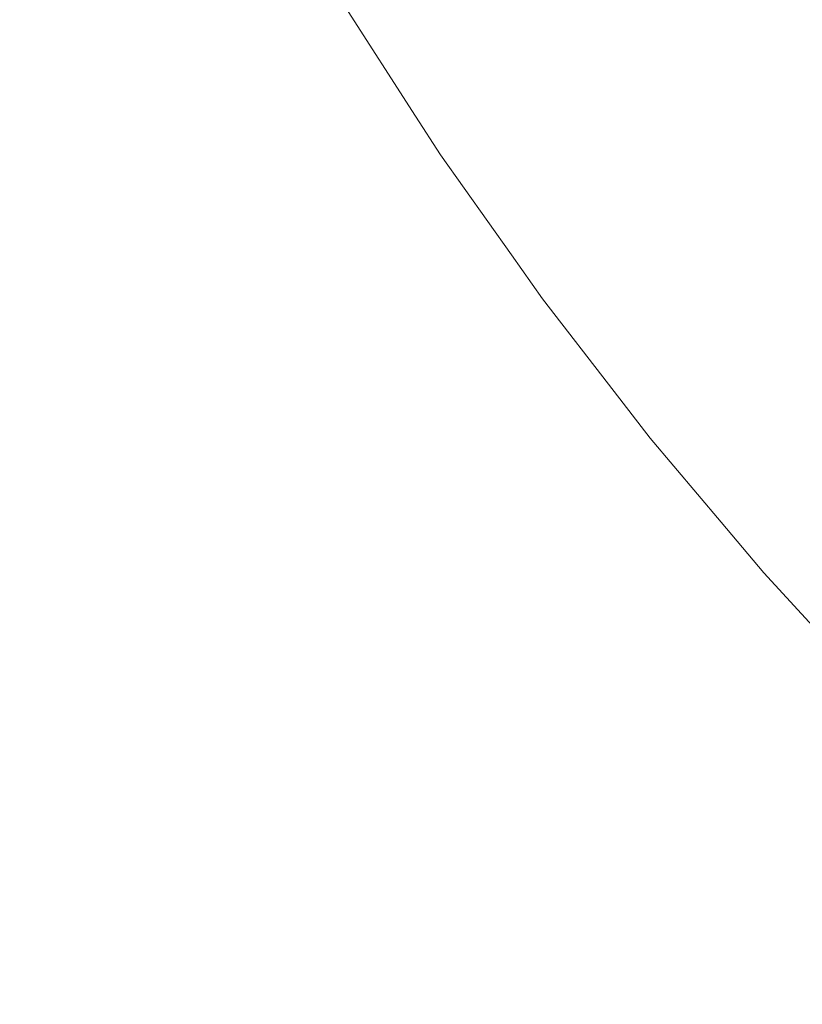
# Model space of a CAD drawing. Header units: centimetres. Extents: x -26 to 27.3, y -25.3 to -23.5.
# Tile 68 of 200: x -8.0766 to -8.0389, y -24.9128 to -24.8654. Entities that reach past the tile are written whole.
import ezdxf

# ---------------------------------------------------------------- set-up
doc = ezdxf.new("R2010")
doc.units = ezdxf.units.CM
doc.header["$LTSCALE"] = 2.54
doc.layers.add('Lucido design-1', color=7, linetype='Continuous')

# ---------------------------------------------------------------- blocks, each defined once
blk = doc.blocks.new('Gruppo-4-1')
at = {"color": 7, "linetype": 'Continuous', "lineweight": 9}
blk.add_3dface([(-25.890647, -23.559888, -349.282667), (-25.890647, -25.159888, -349.282667), (27.209353, -25.159888, -349.282667), (27.209353, -23.559888, -349.282667)], dxfattribs=at)
for points, invisible_edges in [([(-8.063003, -24.866012, -350.004477), (-8.067351, -24.858601, -350.004477), (-8.066656, -24.858213, -350.000543), (-8.062324, -24.865594, -350.000543)], 15), ([(-8.062324, -24.865594, -350.000543), (-8.066656, -24.858213, -350.000543), (-8.0661, -24.857902, -349.996586), (-8.061782, -24.86526, -349.996586)], 15), ([(-8.063816, -24.866512, -350.00838), (-8.068185, -24.859067, -350.00838), (-8.067351, -24.858601, -350.004477), (-8.063003, -24.866012, -350.004477)], 15), ([(-8.047927, -24.866191, -349.738739), (-8.052297, -24.85942, -349.738739), (-8.050691, -24.858431, -349.735076), (-8.046365, -24.865135, -349.735076)], 15), ([(-8.064763, -24.867096, -350.012247), (-8.069157, -24.859609, -350.012247), (-8.068185, -24.859067, -350.00838), (-8.063816, -24.866512, -350.00838)], 15), ([(-8.065844, -24.867761, -350.01607), (-8.070264, -24.860228, -350.01607), (-8.069157, -24.859609, -350.012247), (-8.064763, -24.867096, -350.012247)], 15), ([(-8.049362, -24.867161, -349.742473), (-8.053772, -24.860328, -349.742473), (-8.052297, -24.85942, -349.738739), (-8.047927, -24.866191, -349.738739)], 15), ([(-8.036491, -24.867754, -349.724578), (-8.040937, -24.861467, -349.724578), (-8.038891, -24.860083, -349.721263), (-8.034505, -24.866285, -349.721263)], 15), ([(-8.067056, -24.868507, -350.019843), (-8.071507, -24.860922, -350.019843), (-8.070264, -24.860228, -350.01607), (-8.065844, -24.867761, -350.01607)], 15), ([(-8.050667, -24.868043, -349.746272), (-8.055113, -24.861154, -349.746272), (-8.053772, -24.860328, -349.742473), (-8.049362, -24.867161, -349.742473)], 15), ([(-8.068398, -24.869334, -350.02356), (-8.072883, -24.861691, -350.02356), (-8.071507, -24.860922, -350.019843), (-8.067056, -24.868507, -350.019843)], 15), ([(-8.051841, -24.868836, -349.75013), (-8.056319, -24.861897, -349.75013), (-8.055113, -24.861154, -349.746272), (-8.050667, -24.868043, -349.746272)], 15), ([(-8.038364, -24.869139, -349.727989), (-8.042867, -24.862771, -349.727989), (-8.040937, -24.861467, -349.724578), (-8.036491, -24.867754, -349.724578)], 15), ([(-8.069869, -24.870239, -350.027215), (-8.074391, -24.862534, -350.027215), (-8.072883, -24.861691, -350.02356), (-8.068398, -24.869334, -350.02356)], 15), ([(-8.052881, -24.869539, -349.754038), (-8.057389, -24.862555, -349.754038), (-8.056319, -24.861897, -349.75013), (-8.051841, -24.868836, -349.75013)], 15), ([(-8.071466, -24.871223, -350.030801), (-8.076029, -24.863448, -350.030801), (-8.074391, -24.862534, -350.027215), (-8.069869, -24.870239, -350.027215)], 15), ([(-8.053787, -24.870152, -349.757992), (-8.05832, -24.863128, -349.757992), (-8.057389, -24.862555, -349.754038), (-8.052881, -24.869539, -349.754038)], 15), ([(-8.04012, -24.870438, -349.731491), (-8.044678, -24.863994, -349.731491), (-8.042867, -24.862771, -349.727989), (-8.038364, -24.869139, -349.727989)], 15), ([(-8.054557, -24.870672, -349.761983), (-8.059112, -24.863616, -349.761983), (-8.05832, -24.863128, -349.757992), (-8.053787, -24.870152, -349.757992)], 15), ([(-8.073188, -24.872283, -350.034311), (-8.077793, -24.864434, -350.034311), (-8.076029, -24.863448, -350.030801), (-8.071466, -24.871223, -350.030801)], 15), ([(-8.055191, -24.8711, -349.766006), (-8.059763, -24.864017, -349.766006), (-8.059112, -24.863616, -349.761983), (-8.054557, -24.870672, -349.761983)], 15), ([(-8.056046, -24.871678, -349.774117), (-8.060641, -24.864557, -349.774117), (-8.060273, -24.864331, -349.770053), (-8.055687, -24.871436, -349.770053)], 15), ([(-8.055687, -24.871436, -349.770053), (-8.060273, -24.864331, -349.770053), (-8.059763, -24.864017, -349.766006), (-8.055191, -24.8711, -349.766006)], 15), ([(-8.041758, -24.871649, -349.735076), (-8.046365, -24.865135, -349.735076), (-8.044678, -24.863994, -349.731491), (-8.04012, -24.870438, -349.731491)], 15), ([(-8.07503, -24.873417, -350.037741), (-8.079683, -24.86549, -350.037741), (-8.077793, -24.864434, -350.034311), (-8.073188, -24.872283, -350.034311)], 15), ([(-8.05676, -24.872161, -349.992612), (-8.061375, -24.865009, -349.992612), (-8.061104, -24.864843, -349.988627), (-8.056496, -24.871983, -349.988627)], 15), ([(-8.056496, -24.871983, -349.988627), (-8.061104, -24.864843, -349.988627), (-8.060969, -24.86476, -349.984639), (-8.056365, -24.871894, -349.984639)], 15), ([(-8.056365, -24.871894, -349.984639), (-8.060969, -24.86476, -349.984639), (-8.060953, -24.864749, -349.982667), (-8.057553, -24.870017, -349.982667)], 11), ([(-8.060953, -24.864749, -349.782667), (-8.057553, -24.870017, -349.782667), (-8.057553, -24.870017, -349.982667), (-8.060953, -24.864749, -349.982667)], 10), ([(-8.057553, -24.870017, -349.782667), (-8.060953, -24.864749, -349.782667), (-8.060952, -24.864749, -349.782122), (-8.056348, -24.871882, -349.782122)], 14), ([(-8.056348, -24.871882, -349.782122), (-8.060952, -24.864749, -349.782122), (-8.060868, -24.864697, -349.778192), (-8.056266, -24.871827, -349.778192)], 15), ([(-8.056266, -24.871827, -349.778192), (-8.060868, -24.864697, -349.778192), (-8.060641, -24.864557, -349.774117), (-8.056046, -24.871678, -349.774117)], 15), ([(-8.057684, -24.872785, -350.000543), (-8.062324, -24.865594, -350.000543), (-8.061782, -24.86526, -349.996586), (-8.057155, -24.872428, -349.996586)], 15), ([(-8.057155, -24.872428, -349.996586), (-8.061782, -24.86526, -349.996586), (-8.061375, -24.865009, -349.992612), (-8.05676, -24.872161, -349.992612)], 15), ([(-8.043274, -24.87277, -349.738739), (-8.047927, -24.866191, -349.738739), (-8.046365, -24.865135, -349.735076), (-8.041758, -24.871649, -349.735076)], 15), ([(-8.076992, -24.874625, -350.041082), (-8.081694, -24.866613, -350.041082), (-8.079683, -24.86549, -350.037741), (-8.07503, -24.873417, -350.037741)], 15), ([(-8.058343, -24.873231, -350.004477), (-8.063003, -24.866012, -350.004477), (-8.062324, -24.865594, -350.000543), (-8.057684, -24.872785, -350.000543)], 15), ([(-8.059135, -24.873766, -350.00838), (-8.063816, -24.866512, -350.00838), (-8.063003, -24.866012, -350.004477), (-8.058343, -24.873231, -350.004477)], 15), ([(-8.044666, -24.8738, -349.742473), (-8.049362, -24.867161, -349.742473), (-8.047927, -24.866191, -349.738739), (-8.043274, -24.87277, -349.738739)], 15), ([(-8.060057, -24.874389, -350.012247), (-8.064763, -24.867096, -350.012247), (-8.063816, -24.866512, -350.00838), (-8.059135, -24.873766, -350.00838)], 15), ([(-8.061108, -24.875099, -350.01607), (-8.065844, -24.867761, -350.01607), (-8.064763, -24.867096, -350.012247), (-8.060057, -24.874389, -350.012247)], 15), ([(-8.045933, -24.874737, -349.746272), (-8.050667, -24.868043, -349.746272), (-8.049362, -24.867161, -349.742473), (-8.044666, -24.8738, -349.742473)], 15), ([(-8.062287, -24.875897, -350.019843), (-8.067056, -24.868507, -350.019843), (-8.065844, -24.867761, -350.01607), (-8.061108, -24.875099, -350.01607)], 15), ([(-8.047072, -24.875579, -349.75013), (-8.051841, -24.868836, -349.75013), (-8.050667, -24.868043, -349.746272), (-8.045933, -24.874737, -349.746272)], 15), ([(-8.063593, -24.876779, -350.02356), (-8.068398, -24.869334, -350.02356), (-8.067056, -24.868507, -350.019843), (-8.062287, -24.875897, -350.019843)], 15), ([(-8.048081, -24.876326, -349.754038), (-8.052881, -24.869539, -349.754038), (-8.051841, -24.868836, -349.75013), (-8.047072, -24.875579, -349.75013)], 15), ([(-8.065024, -24.877746, -350.027215), (-8.069869, -24.870239, -350.027215), (-8.068398, -24.869334, -350.02356), (-8.063593, -24.876779, -350.02356)], 15), ([(-8.04896, -24.876976, -349.757992), (-8.053787, -24.870152, -349.757992), (-8.052881, -24.869539, -349.754038), (-8.048081, -24.876326, -349.754038)], 15), ([(-8.035294, -24.876682, -349.731491), (-8.04012, -24.870438, -349.731491), (-8.038364, -24.869139, -349.727989), (-8.033594, -24.87531, -349.727989)], 15), ([(-8.057553, -24.870017, -349.982667), (-8.056349, -24.871883, -349.982667), (-8.056365, -24.871894, -349.984639)], 10), ([(-8.056349, -24.871883, -349.982667), (-8.057553, -24.870017, -349.982667), (-8.057553, -24.870017, -349.782667), (-8.056349, -24.871883, -349.782667)], 10), ([(-8.056348, -24.871882, -349.782122), (-8.056349, -24.871883, -349.782667), (-8.057553, -24.870017, -349.782667)], 9), ([(-8.066578, -24.878797, -350.030801), (-8.071466, -24.871223, -350.030801), (-8.069869, -24.870239, -350.027215), (-8.065024, -24.877746, -350.027215)], 15), ([(-8.049708, -24.877529, -349.761983), (-8.054557, -24.870672, -349.761983), (-8.053787, -24.870152, -349.757992), (-8.04896, -24.876976, -349.757992)], 15), ([(-8.036878, -24.877962, -349.735076), (-8.041758, -24.871649, -349.735076), (-8.04012, -24.870438, -349.731491), (-8.035294, -24.876682, -349.731491)], 15), ([(-8.050323, -24.877984, -349.766006), (-8.055191, -24.8711, -349.766006), (-8.054557, -24.870672, -349.761983), (-8.049708, -24.877529, -349.761983)], 15), ([(-8.068253, -24.879929, -350.034311), (-8.073188, -24.872283, -350.034311), (-8.071466, -24.871223, -350.030801), (-8.066578, -24.878797, -350.030801)], 15), ([(-8.051152, -24.878597, -349.774117), (-8.056046, -24.871678, -349.774117), (-8.055687, -24.871436, -349.770053), (-8.050804, -24.87834, -349.770053)], 15), ([(-8.050804, -24.87834, -349.770053), (-8.055687, -24.871436, -349.770053), (-8.055191, -24.8711, -349.766006), (-8.050323, -24.877984, -349.766006)], 15), ([(-8.051589, -24.87892, -349.988627), (-8.056496, -24.871983, -349.988627), (-8.056365, -24.871894, -349.984639), (-8.051462, -24.878826, -349.984639)], 15), ([(-8.051462, -24.878826, -349.984639), (-8.056365, -24.871894, -349.984639), (-8.056349, -24.871883, -349.982667), (-8.052944, -24.876697, -349.982667)], 11), ([(-8.052944, -24.876697, -349.782667), (-8.056349, -24.871883, -349.782667), (-8.056348, -24.871882, -349.782122), (-8.051445, -24.878814, -349.782122)], 14), ([(-8.056349, -24.871883, -349.782667), (-8.052944, -24.876697, -349.782667), (-8.052944, -24.876697, -349.982667), (-8.056349, -24.871883, -349.982667)], 10), ([(-8.051445, -24.878814, -349.782122), (-8.056348, -24.871882, -349.782122), (-8.056266, -24.871827, -349.778192), (-8.051366, -24.878755, -349.778192)], 15), ([(-8.051366, -24.878755, -349.778192), (-8.056266, -24.871827, -349.778192), (-8.056046, -24.871678, -349.774117), (-8.051152, -24.878597, -349.774117)], 15), ([(-8.038346, -24.879146, -349.738739), (-8.043274, -24.87277, -349.738739), (-8.041758, -24.871649, -349.735076), (-8.036878, -24.877962, -349.735076)], 15), ([(-8.070046, -24.881141, -350.037741), (-8.07503, -24.873417, -350.037741), (-8.073188, -24.872283, -350.034311), (-8.068253, -24.879929, -350.034311)], 15), ([(-8.052742, -24.879772, -350.000543), (-8.057684, -24.872785, -350.000543), (-8.057155, -24.872428, -349.996586), (-8.052229, -24.879393, -349.996586)], 15), ([(-8.052229, -24.879393, -349.996586), (-8.057155, -24.872428, -349.996586), (-8.05676, -24.872161, -349.992612), (-8.051845, -24.879109, -349.992612)], 15), ([(-8.051845, -24.879109, -349.992612), (-8.05676, -24.872161, -349.992612), (-8.056496, -24.871983, -349.988627), (-8.051589, -24.87892, -349.988627)], 15), ([(-8.053382, -24.880246, -350.004477), (-8.058343, -24.873231, -350.004477), (-8.057684, -24.872785, -350.000543), (-8.052742, -24.879772, -350.000543)], 15), ([(-8.039693, -24.880234, -349.742473), (-8.044666, -24.8738, -349.742473), (-8.043274, -24.87277, -349.738739), (-8.038346, -24.879146, -349.738739)], 15), ([(-8.05415, -24.880814, -350.00838), (-8.059135, -24.873766, -350.00838), (-8.058343, -24.873231, -350.004477), (-8.053382, -24.880246, -350.004477)], 15), ([(-8.071955, -24.882431, -350.041082), (-8.076992, -24.874625, -350.041082), (-8.07503, -24.873417, -350.037741), (-8.070046, -24.881141, -350.037741)], 15), ([(-8.055044, -24.881476, -350.012247), (-8.060057, -24.874389, -350.012247), (-8.059135, -24.873766, -350.00838), (-8.05415, -24.880814, -350.00838)], 15), ([(-8.040918, -24.881224, -349.746272), (-8.045933, -24.874737, -349.746272), (-8.044666, -24.8738, -349.742473), (-8.039693, -24.880234, -349.742473)], 15), ([(-8.074007, -24.883818, -350.044379), (-8.079102, -24.875924, -350.044379), (-8.076992, -24.874625, -350.041082), (-8.071955, -24.882431, -350.041082)], 15), ([(-8.056064, -24.88223, -350.01607), (-8.061108, -24.875099, -350.01607), (-8.060057, -24.874389, -350.012247), (-8.055044, -24.881476, -350.012247)], 15), ([(-8.042021, -24.882114, -349.75013), (-8.047072, -24.875579, -349.75013), (-8.045933, -24.874737, -349.746272), (-8.040918, -24.881224, -349.746272)], 15), ([(-8.057209, -24.883077, -350.019843), (-8.062287, -24.875897, -350.019843), (-8.061108, -24.875099, -350.01607), (-8.056064, -24.88223, -350.01607)], 15), ([(-8.042998, -24.882903, -349.754038), (-8.048081, -24.876326, -349.754038), (-8.047072, -24.875579, -349.75013), (-8.042021, -24.882114, -349.75013)], 15), ([(-8.07614, -24.88526, -350.047528), (-8.081294, -24.877274, -350.047528), (-8.079102, -24.875924, -350.044379), (-8.074007, -24.883818, -350.044379)], 15), ([(-8.058476, -24.884014, -350.02356), (-8.063593, -24.876779, -350.02356), (-8.062287, -24.875897, -350.019843), (-8.057209, -24.883077, -350.019843)], 15), ([(-8.052944, -24.876697, -349.982667), (-8.051446, -24.878815, -349.982667), (-8.051462, -24.878826, -349.984639)], 10), ([(-8.051446, -24.878815, -349.982667), (-8.052944, -24.876697, -349.982667), (-8.052944, -24.876697, -349.782667), (-8.051446, -24.878815, -349.782667)], 10), ([(-8.051445, -24.878814, -349.782122), (-8.051446, -24.878815, -349.782667), (-8.052944, -24.876697, -349.782667)], 9), ([(-8.043848, -24.88359, -349.757992), (-8.04896, -24.876976, -349.757992), (-8.048081, -24.876326, -349.754038), (-8.042998, -24.882903, -349.754038)], 15), ([(-8.059865, -24.885041, -350.027215), (-8.065024, -24.877746, -350.027215), (-8.063593, -24.876779, -350.02356), (-8.058476, -24.884014, -350.02356)], 15), ([(-8.044572, -24.884174, -349.761983), (-8.049708, -24.877529, -349.761983), (-8.04896, -24.876976, -349.757992), (-8.043848, -24.88359, -349.757992)], 15), ([(-8.07838, -24.886773, -350.050572), (-8.083596, -24.878691, -350.050572), (-8.081294, -24.877274, -350.047528), (-8.07614, -24.88526, -350.047528)], 15), ([(-8.045167, -24.884654, -349.766006), (-8.050323, -24.877984, -349.766006), (-8.049708, -24.877529, -349.761983), (-8.044572, -24.884174, -349.761983)], 15), ([(-8.061373, -24.886156, -350.030801), (-8.066578, -24.878797, -350.030801), (-8.065024, -24.877746, -350.027215), (-8.059865, -24.885041, -350.027215)], 15), ([(-8.045633, -24.88503, -349.770053), (-8.050804, -24.87834, -349.770053), (-8.050323, -24.877984, -349.766006), (-8.045167, -24.884654, -349.766006)], 15), ([(-8.046176, -24.885469, -349.778192), (-8.051366, -24.878755, -349.778192), (-8.051152, -24.878597, -349.774117), (-8.045969, -24.885302, -349.774117)], 15), ([(-8.045969, -24.885302, -349.774117), (-8.051152, -24.878597, -349.774117), (-8.050804, -24.87834, -349.770053), (-8.045633, -24.88503, -349.770053)], 15), ([(-8.062998, -24.887358, -350.034311), (-8.068253, -24.879929, -350.034311), (-8.066578, -24.878797, -350.030801), (-8.061373, -24.886156, -350.030801)], 15), ([(-8.04664, -24.885843, -349.992612), (-8.051845, -24.879109, -349.992612), (-8.051589, -24.87892, -349.988627), (-8.046392, -24.885644, -349.988627)], 15), ([(-8.046392, -24.885644, -349.988627), (-8.051589, -24.87892, -349.988627), (-8.051462, -24.878826, -349.984639), (-8.046269, -24.885544, -349.984639)], 15), ([(-8.046269, -24.885544, -349.984639), (-8.051462, -24.878826, -349.984639), (-8.051446, -24.878815, -349.982667), (-8.047989, -24.883287, -349.982667)], 11), ([(-8.047989, -24.883287, -349.782667), (-8.051446, -24.878815, -349.782667), (-8.051445, -24.878814, -349.782122), (-8.046253, -24.885531, -349.782122)], 14), ([(-8.051446, -24.878815, -349.782667), (-8.047989, -24.883287, -349.782667), (-8.047989, -24.883287, -349.982667), (-8.051446, -24.878815, -349.982667)], 10), ([(-8.046253, -24.885531, -349.782122), (-8.051445, -24.878814, -349.782122), (-8.051366, -24.878755, -349.778192), (-8.046176, -24.885469, -349.778192)], 15), ([(-8.047507, -24.886544, -350.000543), (-8.052742, -24.879772, -350.000543), (-8.052229, -24.879393, -349.996586), (-8.047012, -24.886144, -349.996586)], 15), ([(-8.047012, -24.886144, -349.996586), (-8.052229, -24.879393, -349.996586), (-8.051845, -24.879109, -349.992612), (-8.04664, -24.885843, -349.992612)], 15), ([(-8.034451, -24.886451, -349.742473), (-8.039693, -24.880234, -349.742473), (-8.038346, -24.879146, -349.738739), (-8.033151, -24.885307, -349.738739)], 15), ([(-8.064738, -24.888645, -350.037741), (-8.070046, -24.881141, -350.037741), (-8.068253, -24.879929, -350.034311), (-8.062998, -24.887358, -350.034311)], 15), ([(-8.048127, -24.887044, -350.004477), (-8.053382, -24.880246, -350.004477), (-8.052742, -24.879772, -350.000543), (-8.047507, -24.886544, -350.000543)], 15), ([(-8.04887, -24.887644, -350.00838), (-8.05415, -24.880814, -350.00838), (-8.053382, -24.880246, -350.004477), (-8.048127, -24.887044, -350.004477)], 15), ([(-8.035633, -24.887492, -349.746272), (-8.040918, -24.881224, -349.746272), (-8.039693, -24.880234, -349.742473), (-8.034451, -24.886451, -349.742473)], 15), ([(-8.049736, -24.888343, -350.012247), (-8.055044, -24.881476, -350.012247), (-8.05415, -24.880814, -350.00838), (-8.04887, -24.887644, -350.00838)], 15), ([(-8.06659, -24.890015, -350.041082), (-8.071955, -24.882431, -350.041082), (-8.070046, -24.881141, -350.037741), (-8.064738, -24.888645, -350.037741)], 15), ([(-8.036697, -24.888428, -349.75013), (-8.042021, -24.882114, -349.75013), (-8.040918, -24.881224, -349.746272), (-8.035633, -24.887492, -349.746272)], 15), ([(-8.050723, -24.88914, -350.01607), (-8.056064, -24.88223, -350.01607), (-8.055044, -24.881476, -350.012247), (-8.049736, -24.888343, -350.012247)], 15), ([(-8.051831, -24.890035, -350.019843), (-8.057209, -24.883077, -350.019843), (-8.056064, -24.88223, -350.01607), (-8.050723, -24.88914, -350.01607)], 15), ([(-8.03764, -24.889258, -349.754038), (-8.042998, -24.882903, -349.754038), (-8.042021, -24.882114, -349.75013), (-8.036697, -24.888428, -349.75013)], 15), ([(-8.068582, -24.891488, -350.044379), (-8.074007, -24.883818, -350.044379), (-8.071955, -24.882431, -350.041082), (-8.06659, -24.890015, -350.041082)], 15), ([(-8.053057, -24.891025, -350.02356), (-8.058476, -24.884014, -350.02356), (-8.057209, -24.883077, -350.019843), (-8.051831, -24.890035, -350.019843)], 15), ([(-8.047989, -24.883287, -349.982667), (-8.046254, -24.885532, -349.982667), (-8.046269, -24.885544, -349.984639)], 10), ([(-8.046254, -24.885532, -349.982667), (-8.047989, -24.883287, -349.982667), (-8.047989, -24.883287, -349.782667), (-8.046254, -24.885532, -349.782667)], 10), ([(-8.046253, -24.885531, -349.782122), (-8.046254, -24.885532, -349.782667), (-8.047989, -24.883287, -349.782667)], 9), ([(-8.03846, -24.88998, -349.757992), (-8.043848, -24.88359, -349.757992), (-8.042998, -24.882903, -349.754038), (-8.03764, -24.889258, -349.754038)], 15), ([(-8.070652, -24.893019, -350.047528), (-8.07614, -24.88526, -350.047528), (-8.074007, -24.883818, -350.044379), (-8.068582, -24.891488, -350.044379)], 15), ([(-8.039158, -24.890594, -349.761983), (-8.044572, -24.884174, -349.761983), (-8.043848, -24.88359, -349.757992), (-8.03846, -24.88998, -349.757992)], 15), ([(-8.054401, -24.89211, -350.027215), (-8.059865, -24.885041, -350.027215), (-8.058476, -24.884014, -350.02356), (-8.053057, -24.891025, -350.02356)], 15), ([(-8.039732, -24.8911, -349.766006), (-8.045167, -24.884654, -349.766006), (-8.044572, -24.884174, -349.761983), (-8.039158, -24.890594, -349.761983)], 15), ([(-8.040182, -24.891495, -349.770053), (-8.045633, -24.88503, -349.770053), (-8.045167, -24.884654, -349.766006), (-8.039732, -24.8911, -349.766006)], 15), ([(-8.072826, -24.894627, -350.050572), (-8.07838, -24.886773, -350.050572), (-8.07614, -24.88526, -350.047528), (-8.070652, -24.893019, -350.047528)], 15), ([(-8.05586, -24.893288, -350.030801), (-8.061373, -24.886156, -350.030801), (-8.059865, -24.885041, -350.027215), (-8.054401, -24.89211, -350.027215)], 15), ([(-8.040507, -24.891781, -349.774117), (-8.045969, -24.885302, -349.774117), (-8.045633, -24.88503, -349.770053), (-8.040182, -24.891495, -349.770053)], 15), ([(-8.041154, -24.89235, -349.992612), (-8.04664, -24.885843, -349.992612), (-8.046392, -24.885644, -349.988627), (-8.040915, -24.89214, -349.988627)], 15), ([(-8.040915, -24.89214, -349.988627), (-8.046392, -24.885644, -349.988627), (-8.046269, -24.885544, -349.984639), (-8.040796, -24.892036, -349.984639)], 15), ([(-8.040796, -24.892036, -349.984639), (-8.046269, -24.885544, -349.984639), (-8.046254, -24.885532, -349.982667), (-8.042839, -24.889583, -349.982667)], 11), ([(-8.042839, -24.889583, -349.782667), (-8.046254, -24.885532, -349.782667), (-8.046253, -24.885531, -349.782122), (-8.04078, -24.892022, -349.782122)], 14), ([(-8.046254, -24.885532, -349.782667), (-8.042839, -24.889583, -349.782667), (-8.042839, -24.889583, -349.982667), (-8.046254, -24.885532, -349.982667)], 10), ([(-8.04078, -24.892022, -349.782122), (-8.046253, -24.885531, -349.782122), (-8.046176, -24.885469, -349.778192), (-8.040706, -24.891957, -349.778192)], 15), ([(-8.040706, -24.891957, -349.778192), (-8.046176, -24.885469, -349.778192), (-8.045969, -24.885302, -349.774117), (-8.040507, -24.891781, -349.774117)], 15), ([(-8.057433, -24.894558, -350.034311), (-8.062998, -24.887358, -350.034311), (-8.061373, -24.886156, -350.030801), (-8.05586, -24.893288, -350.030801)], 15), ([(-8.041991, -24.893087, -350.000543), (-8.047507, -24.886544, -350.000543), (-8.047012, -24.886144, -349.996586), (-8.041512, -24.892666, -349.996586)], 15), ([(-8.041512, -24.892666, -349.996586), (-8.047012, -24.886144, -349.996586), (-8.04664, -24.885843, -349.992612), (-8.041154, -24.89235, -349.992612)], 15), ([(-8.042589, -24.893613, -350.004477), (-8.048127, -24.887044, -350.004477), (-8.047507, -24.886544, -350.000543), (-8.041991, -24.893087, -350.000543)], 15), ([(-8.075099, -24.896308, -350.053507), (-8.080723, -24.888357, -350.053507), (-8.07838, -24.886773, -350.050572), (-8.072826, -24.894627, -350.050572)], 15), ([(-8.043306, -24.894244, -350.00838), (-8.04887, -24.887644, -350.00838), (-8.048127, -24.887044, -350.004477), (-8.042589, -24.893613, -350.004477)], 15), ([(-8.059117, -24.895918, -350.037741), (-8.064738, -24.888645, -350.037741), (-8.062998, -24.887358, -350.034311), (-8.057433, -24.894558, -350.034311)], 15), ([(-8.044141, -24.894979, -350.012247), (-8.049736, -24.888343, -350.012247), (-8.04887, -24.887644, -350.00838), (-8.043306, -24.894244, -350.00838)], 15), ([(-8.077469, -24.898061, -350.056326), (-8.083165, -24.890008, -350.056326), (-8.080723, -24.888357, -350.053507), (-8.075099, -24.896308, -350.053507)], 15), ([(-8.045093, -24.895818, -350.01607), (-8.050723, -24.88914, -350.01607), (-8.049736, -24.888343, -350.012247), (-8.044141, -24.894979, -350.012247)], 15), ([(-8.060909, -24.897365, -350.041082), (-8.06659, -24.890015, -350.041082), (-8.064738, -24.888645, -350.037741), (-8.059117, -24.895918, -350.037741)], 15), ([(-8.046162, -24.896758, -350.019843), (-8.051831, -24.890035, -350.019843), (-8.050723, -24.88914, -350.01607), (-8.045093, -24.895818, -350.01607)], 15), ([(-8.042839, -24.889583, -349.982667), (-8.040781, -24.892023, -349.982667), (-8.040796, -24.892036, -349.984639)], 10), ([(-8.040781, -24.892023, -349.982667), (-8.042839, -24.889583, -349.982667), (-8.042839, -24.889583, -349.782667), (-8.040781, -24.892023, -349.782667)], 10), ([(-8.04078, -24.892022, -349.782122), (-8.040781, -24.892023, -349.782667), (-8.042839, -24.889583, -349.782667)], 9), ([(-8.033477, -24.89678, -349.761983), (-8.039158, -24.890594, -349.761983), (-8.03846, -24.88998, -349.757992), (-8.032806, -24.896136, -349.757992)], 15), ([(-8.062836, -24.898921, -350.044379), (-8.068582, -24.891488, -350.044379), (-8.06659, -24.890015, -350.041082), (-8.060909, -24.897365, -350.041082)], 15), ([(-8.047345, -24.8978, -350.02356), (-8.053057, -24.891025, -350.02356), (-8.051831, -24.890035, -350.019843), (-8.046162, -24.896758, -350.019843)], 15), ([(-8.034029, -24.897309, -349.766006), (-8.039732, -24.8911, -349.766006), (-8.039158, -24.890594, -349.761983), (-8.033477, -24.89678, -349.761983)], 15), ([(-8.048642, -24.898941, -350.027215), (-8.054401, -24.89211, -350.027215), (-8.053057, -24.891025, -350.02356), (-8.047345, -24.8978, -350.02356)], 15), ([(-8.034462, -24.897723, -349.770053), (-8.040182, -24.891495, -349.770053), (-8.039732, -24.8911, -349.766006), (-8.034029, -24.897309, -349.766006)], 15), ([(-8.06484, -24.900539, -350.047528), (-8.070652, -24.893019, -350.047528), (-8.068582, -24.891488, -350.044379), (-8.062836, -24.898921, -350.044379)], 15), ([(-8.034966, -24.898206, -349.778192), (-8.040706, -24.891957, -349.778192), (-8.040507, -24.891781, -349.774117), (-8.034774, -24.898022, -349.774117)], 15), ([(-8.034774, -24.898022, -349.774117), (-8.040507, -24.891781, -349.774117), (-8.040182, -24.891495, -349.770053), (-8.034462, -24.897723, -349.770053)], 15), ([(-8.05005, -24.90018, -350.030801), (-8.05586, -24.893288, -350.030801), (-8.054401, -24.89211, -350.027215), (-8.048642, -24.898941, -350.027215)], 15), ([(-8.035741, -24.898949, -349.996586), (-8.041512, -24.892666, -349.996586), (-8.041154, -24.89235, -349.992612), (-8.035396, -24.898619, -349.992612)], 15), ([(-8.035396, -24.898619, -349.992612), (-8.041154, -24.89235, -349.992612), (-8.040915, -24.89214, -349.988627), (-8.035167, -24.898399, -349.988627)], 15), ([(-8.035167, -24.898399, -349.988627), (-8.040915, -24.89214, -349.988627), (-8.040796, -24.892036, -349.984639), (-8.035052, -24.898289, -349.984639)], 15), ([(-8.035052, -24.898289, -349.984639), (-8.040796, -24.892036, -349.984639), (-8.040781, -24.892023, -349.982667), (-8.037432, -24.895669, -349.982667)], 11), ([(-8.037432, -24.895669, -349.782667), (-8.040781, -24.892023, -349.782667), (-8.04078, -24.892022, -349.782122), (-8.035037, -24.898275, -349.782122)], 14), ([(-8.040781, -24.892023, -349.782667), (-8.037432, -24.895669, -349.782667), (-8.037432, -24.895669, -349.982667), (-8.040781, -24.892023, -349.982667)], 10), ([(-8.035037, -24.898275, -349.782122), (-8.04078, -24.892022, -349.782122), (-8.040706, -24.891957, -349.778192), (-8.034966, -24.898206, -349.778192)], 15), ([(-8.036201, -24.89939, -350.000543), (-8.041991, -24.893087, -350.000543), (-8.041512, -24.892666, -349.996586), (-8.035741, -24.898949, -349.996586)], 15), ([(-8.066943, -24.902237, -350.050572), (-8.072826, -24.894627, -350.050572), (-8.070652, -24.893019, -350.047528), (-8.06484, -24.900539, -350.047528)], 15), ([(-8.051567, -24.901515, -350.034311), (-8.057433, -24.894558, -350.034311), (-8.05586, -24.893288, -350.030801), (-8.05005, -24.90018, -350.030801)], 15), ([(-8.036776, -24.899942, -350.004477), (-8.042589, -24.893613, -350.004477), (-8.041991, -24.893087, -350.000543), (-8.036201, -24.89939, -350.000543)], 15), ([(-8.037466, -24.900602, -350.00838), (-8.043306, -24.894244, -350.00838), (-8.042589, -24.893613, -350.004477), (-8.036776, -24.899942, -350.004477)], 15), ([(-8.038269, -24.901372, -350.012247), (-8.044141, -24.894979, -350.012247), (-8.043306, -24.894244, -350.00838), (-8.037466, -24.900602, -350.00838)], 15), ([(-8.069143, -24.904014, -350.053507), (-8.075099, -24.896308, -350.053507), (-8.072826, -24.894627, -350.050572), (-8.066943, -24.902237, -350.050572)], 15), ([(-8.053192, -24.902945, -350.037741), (-8.059117, -24.895918, -350.037741), (-8.057433, -24.894558, -350.034311), (-8.051567, -24.901515, -350.034311)], 15), ([(-8.039185, -24.90225, -350.01607), (-8.045093, -24.895818, -350.01607), (-8.044141, -24.894979, -350.012247), (-8.038269, -24.901372, -350.012247)], 15), ([(-8.054921, -24.904467, -350.041082), (-8.060909, -24.897365, -350.041082), (-8.059117, -24.895918, -350.037741), (-8.053192, -24.902945, -350.037741)], 15), ([(-8.040213, -24.903235, -350.019843), (-8.046162, -24.896758, -350.019843), (-8.045093, -24.895818, -350.01607), (-8.039185, -24.90225, -350.01607)], 15), ([(-8.071437, -24.905866, -350.056326), (-8.077469, -24.898061, -350.056326), (-8.075099, -24.896308, -350.053507), (-8.069143, -24.904014, -350.053507)], 15), ([(-8.041351, -24.904326, -350.02356), (-8.047345, -24.8978, -350.02356), (-8.046162, -24.896758, -350.019843), (-8.040213, -24.903235, -350.019843)], 15), ([(-8.056781, -24.906104, -350.044379), (-8.062836, -24.898921, -350.044379), (-8.060909, -24.897365, -350.041082), (-8.054921, -24.904467, -350.041082)], 15), ([(-8.07382, -24.90779, -350.059026), (-8.079932, -24.899883, -350.059026), (-8.077469, -24.898061, -350.056326), (-8.071437, -24.905866, -350.056326)], 15), ([(-8.042598, -24.905521, -350.027215), (-8.048642, -24.898941, -350.027215), (-8.047345, -24.8978, -350.02356), (-8.041351, -24.904326, -350.02356)], 15), ([(-8.058713, -24.907805, -350.047528), (-8.06484, -24.900539, -350.047528), (-8.062836, -24.898921, -350.044379), (-8.056781, -24.906104, -350.044379)], 15), ([(-8.043952, -24.906819, -350.030801), (-8.05005, -24.90018, -350.030801), (-8.048642, -24.898941, -350.027215), (-8.042598, -24.905521, -350.027215)], 15), ([(-8.07629, -24.909784, -350.061601), (-8.082484, -24.90177, -350.061601), (-8.079932, -24.899883, -350.059026), (-8.07382, -24.90779, -350.059026)], 15), ([(-8.045411, -24.908218, -350.034311), (-8.051567, -24.901515, -350.034311), (-8.05005, -24.90018, -350.030801), (-8.043952, -24.906819, -350.030801)], 15), ([(-8.060743, -24.909591, -350.050572), (-8.066943, -24.902237, -350.050572), (-8.06484, -24.900539, -350.047528), (-8.058713, -24.907805, -350.047528)], 15), ([(-8.033009, -24.908426, -350.01607), (-8.039185, -24.90225, -350.01607), (-8.038269, -24.901372, -350.012247), (-8.032131, -24.90751, -350.012247)], 15), ([(-8.078841, -24.911844, -350.064046), (-8.085121, -24.90372, -350.064046), (-8.082484, -24.90177, -350.061601), (-8.07629, -24.909784, -350.061601)], 15), ([(-8.046974, -24.909715, -350.037741), (-8.053192, -24.902945, -350.037741), (-8.051567, -24.901515, -350.034311), (-8.045411, -24.908218, -350.034311)], 15), ([(-8.062865, -24.911459, -350.053507), (-8.069143, -24.904014, -350.053507), (-8.066943, -24.902237, -350.050572), (-8.060743, -24.909591, -350.050572)], 15), ([(-8.033994, -24.909454, -350.019843), (-8.040213, -24.903235, -350.019843), (-8.039185, -24.90225, -350.01607), (-8.033009, -24.908426, -350.01607)], 15), ([(-8.048637, -24.911309, -350.041082), (-8.054921, -24.904467, -350.041082), (-8.053192, -24.902945, -350.037741), (-8.046974, -24.909715, -350.037741)], 15), ([(-8.035085, -24.910592, -350.02356), (-8.041351, -24.904326, -350.02356), (-8.040213, -24.903235, -350.019843), (-8.033994, -24.909454, -350.019843)], 15), ([(-8.065078, -24.913407, -350.056326), (-8.071437, -24.905866, -350.056326), (-8.069143, -24.904014, -350.053507), (-8.062865, -24.911459, -350.053507)], 15), ([(-8.050425, -24.913023, -350.044379), (-8.056781, -24.906104, -350.044379), (-8.054921, -24.904467, -350.041082), (-8.048637, -24.911309, -350.041082)], 15), ([(-8.03628, -24.911839, -350.027215), (-8.042598, -24.905521, -350.027215), (-8.041351, -24.904326, -350.02356), (-8.035085, -24.910592, -350.02356)], 15), ([(-8.037578, -24.913193, -350.030801), (-8.043952, -24.906819, -350.030801), (-8.042598, -24.905521, -350.027215), (-8.03628, -24.911839, -350.027215)], 15), ([(-8.067378, -24.915431, -350.059026), (-8.07382, -24.90779, -350.059026), (-8.071437, -24.905866, -350.056326), (-8.065078, -24.913407, -350.056326)], 15), ([(-8.052284, -24.914805, -350.047528), (-8.058713, -24.907805, -350.047528), (-8.056781, -24.906104, -350.044379), (-8.050425, -24.913023, -350.044379)], 15), ([(-8.038977, -24.914652, -350.034311), (-8.045411, -24.908218, -350.034311), (-8.043952, -24.906819, -350.030801), (-8.037578, -24.913193, -350.030801)], 15), ([(-8.069761, -24.917528, -350.061601), (-8.07629, -24.909784, -350.061601), (-8.07382, -24.90779, -350.059026), (-8.067378, -24.915431, -350.059026)], 15), ([(-8.054236, -24.916675, -350.050572), (-8.060743, -24.909591, -350.050572), (-8.058713, -24.907805, -350.047528), (-8.052284, -24.914805, -350.047528)], 15), ([(-8.040474, -24.916215, -350.037741), (-8.046974, -24.909715, -350.037741), (-8.045411, -24.908218, -350.034311), (-8.038977, -24.914652, -350.034311)], 15), ([(-8.072223, -24.919695, -350.064046), (-8.078841, -24.911844, -350.064046), (-8.07629, -24.909784, -350.061601), (-8.069761, -24.917528, -350.061601)], 15), ([(-8.056277, -24.918632, -350.053507), (-8.062865, -24.911459, -350.053507), (-8.060743, -24.909591, -350.050572), (-8.054236, -24.916675, -350.050572)], 15), ([(-8.042068, -24.917878, -350.041082), (-8.048637, -24.911309, -350.041082), (-8.046974, -24.909715, -350.037741), (-8.040474, -24.916215, -350.037741)], 15), ([(-8.043782, -24.919666, -350.044379), (-8.050425, -24.913023, -350.044379), (-8.048637, -24.911309, -350.041082), (-8.042068, -24.917878, -350.041082)], 15), ([(-8.058406, -24.920672, -350.056326), (-8.065078, -24.913407, -350.056326), (-8.062865, -24.911459, -350.053507), (-8.056277, -24.918632, -350.053507)], 15), ([(-8.07476, -24.921928, -350.066356), (-8.081471, -24.913968, -350.066356), (-8.078841, -24.911844, -350.064046), (-8.072223, -24.919695, -350.064046)], 15)]:
    blk.add_3dface(points, dxfattribs=dict(at, invisible_edges=invisible_edges))

msp = doc.modelspace()

# ---------------------------------------------------------------- block references
at = {"layer": 'Lucido design-1', "color": 7}
msp.add_blockref('Gruppo-4-1', (0, 0), dxfattribs=at)

doc.saveas('drawing.dxf')
